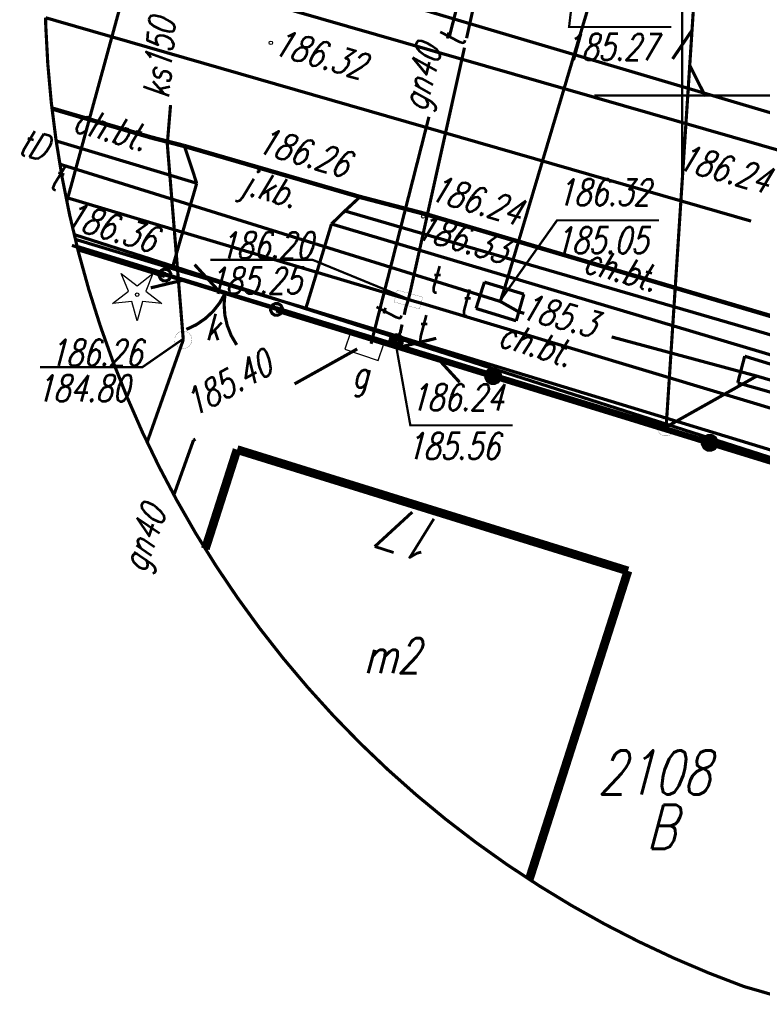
# Model space of a CAD drawing. Extents: x 6596775 to 6596917, y 5728477 to 5728675.
# Tile 2 of 7: x 6596781 to 6596802, y 5728574 to 5728602. Entities that reach past the tile are written whole.
import ezdxf
from ezdxf.enums import TextEntityAlignment as Align

# ---------------------------------------------------------------- set-up
doc = ezdxf.new("R2010")
doc.units = 0
doc.header["$MEASUREMENT"] = 0
doc.linetypes.add('2', pattern=[2, 1.5, -0.5])
doc.layers.get('0').update_dxf_attribs({"linetype": 'CONTINUOUS'})
for name, color, linetype in [('DZIALKI', 7, 'CONTINUOUS'), ('EADTD_T_0', 7, 'CONTINUOUS'), ('EGBB_E_T_0', 7, 'CONTINUOUS'), ('EGBB_L_1', 7, 'CONTINUOUS'), ('KONTURY', 7, 'CONTINUOUS'), ('NUMERY_DZIALEK', 7, 'CONTINUOUS'), ('NUMERY_UZYTKOW', 7, 'CONTINUOUS'), ('OTK_E_T_0', 7, 'CONTINUOUS'), ('OTK_E_T_1', 7, 'CONTINUOUS'), ('OTK_L_0', 7, 'CONTINUOUS'), ('OTK_L_1', 7, 'CONTINUOUS'), ('OTK_L_2', 7, 'CONTINUOUS'), ('OTO_L_0', 7, 'CONTINUOUS'), ('OTO_L_1', 7, 'CONTINUOUS'), ('OTR_T_0', 7, 'CONTINUOUS'), ('OTZ_T_1', 7, 'CONTINUOUS'), ('SUG_T_0', 7, 'CONTINUOUS'), ('SUGP_E_T_0', 7, 'CONTINUOUS'), ('SUGP_L_0', 7, 'CONTINUOUS'), ('SUGR_T_0', 7, 'CONTINUOUS'), ('SUKP_E_T_0', 7, 'CONTINUOUS'), ('SUKP_L_0', 7, 'CONTINUOUS'), ('SUKR_T_0', 7, 'CONTINUOUS'), ('SUP_E_T_1', 7, 'CONTINUOUS'), ('SUP_L_1', 7, 'CONTINUOUS'), ('SUP_T_2', 7, 'CONTINUOUS'), ('SUP_T_4', 7, 'CONTINUOUS'), ('SUT_E_T_2', 7, 'CONTINUOUS'), ('SUT_T_2', 7, 'CONTINUOUS'), ('SUTP_E_T_0', 7, 'CONTINUOUS'), ('SUTP_L_0', 7, 'CONTINUOUS'), ('SUTR_T_0', 7, 'CONTINUOUS'), ('SUWP_L_0', 7, 'CONTINUOUS'), ('UZYTKI', 7, 'CONTINUOUS')]:
    doc.layers.add(name, color=color, linetype=linetype)
doc.styles.add('STYL_ARIAL', font='simplex', dxfattribs={"width": 0.75, "oblique": 0.1})

# ---------------------------------------------------------------- blocks, each defined once
blk = doc.blocks.new('OTRS')
at = {"color": 0}
blk.add_circle((0, 0), 0.05, dxfattribs=at)
blk = doc.blocks.new('OTZG')
at = {"color": 0}
for p, q in [((-0.25, 0.1), (-0.45, 0.6)), ((-0.45, 0.6), (0, 0.25)), ((0, 0.25), (0.45, 0.6)), ((0.45, 0.6), (0.25, 0.1)), ((-0.7, -0.25), (-0.25, 0.1)), ((0.25, 0.1), (0.7, -0.25)), ((-0.15, -0.2), (-0.7, -0.25)), ((0, -0.75), (-0.15, -0.2)), ((0.15, -0.2), (0, -0.75)), ((0.7, -0.25), (0.15, -0.2))]:
    blk.add_line(p, q, dxfattribs=at)
blk.add_circle((0, 0), 0.05, dxfattribs=at)
blk = doc.blocks.new('3_SUPP')
at = {"color": 7, "const_width": 0.005}
blk.add_lwpolyline([(0, 0.25), (0.1017, 0.2284), (0.1858, 0.1673), (0.2378, 0.0773), (0.2486, -0.0261), (0.2165, -0.125), (0.1469, -0.2023), (0.052, -0.2445), (-0.052, -0.2445), (-0.1469, -0.2023), (-0.2165, -0.125), (-0.2486, -0.0261), (-0.2378, 0.0773), (-0.1858, 0.1673), (-0.1017, 0.2284), (0, 0.25)], dxfattribs=at)
blk = doc.blocks.new('3_SUPW')
at = {"color": 7, "const_width": 0.005}
blk.add_lwpolyline([(0, 0.25), (0.1017, 0.2284), (0.1858, 0.1673), (0.2378, 0.0773), (0.2486, -0.0261), (0.2165, -0.125), (0.1469, -0.2023), (0.052, -0.2445), (-0.052, -0.2445), (-0.1469, -0.2023), (-0.2165, -0.125), (-0.2486, -0.0261), (-0.2378, 0.0773), (-0.1858, 0.1673), (-0.1017, 0.2284), (0, 0.25)], dxfattribs=at)
blk = doc.blocks.new('3_SUPW_B')
at = {"color": 7, "const_width": 0.005}
for points in [[(-0.375, 0.175), (-0.375, -0.175)], [(0.375, 0.175), (-0.375, 0.175)], [(0.375, -0.175), (0.375, 0.175)], [(-0.375, -0.175), (0.375, -0.175)]]:
    blk.add_lwpolyline(points, dxfattribs=at)
blk = doc.blocks.new('SUGS')
at = {"color": 0}
blk.add_lwpolyline([(-0.5, -0.25), (0.5, -0.25), (0.5, 0.25), (-0.5, 0.25)], close=True, dxfattribs=at)
blk = doc.blocks.new('SUTU')
at = {"color": 0}
for radius in [0.2, 0.18, 0.16, 0.14, 0.12, 0.1, 0.08, 0.06, 0.04, 0.02]:
    blk.add_circle((0, 0), radius, dxfattribs=at)

msp = doc.modelspace()

# ---------------------------------------------------------------- linework, layer by layer
at = {"color": 7, "const_width": 0.065}
for points in [[(6596800, 5728597.5), (6596800, 5728602.5)], [(6596797.5, 5728600), (6596802.5, 5728600)]]:
    msp.add_lwpolyline(points, dxfattribs=at)
at = {"layer": 'DZIALKI', "color": 7, "const_width": 0.09}
msp.add_lwpolyline([(6596807.51, 5728588.09), (6596782.682, 5728596.037)], dxfattribs=at)
at = {"layer": 'EGBB_L_1', "color": 7, "const_width": 0.25}
for points in [[(6596786.416, 5728587.089), (6596787.32, 5728589.914)], [(6596787.32, 5728589.914), (6596798.456, 5728586.458)], [(6596798.456, 5728586.458), (6596795.645, 5728577.677)]]:
    msp.add_lwpolyline(points, dxfattribs=at)
at = {"layer": 'KONTURY', "color": 3, "linetype": '2', "const_width": 0.09}
msp.add_lwpolyline([(6596807.51, 5728588.09), (6596782.682, 5728596.037)], dxfattribs=at)
at = {"layer": 'NUMERY_DZIALEK', "color": 7, "linetype": '2', "const_width": 0.09}
msp.add_lwpolyline([(6596803.368, 5728574.161), (6596801.766, 5728574.62), (6596800.751, 5728575.01), (6596799.75, 5728575.437), (6596798.766, 5728575.9), (6596797.798, 5728576.397), (6596796.849, 5728576.929), (6596795.92, 5728577.495), (6596795.645, 5728577.677), (6596795.012, 5728578.094), (6596794.126, 5728578.725), (6596793.263, 5728579.387), (6596792.424, 5728580.08), (6596791.611, 5728580.803), (6596790.824, 5728581.554), (6596790.065, 5728582.333), (6596789.335, 5728583.139), (6596788.633, 5728583.971), (6596787.962, 5728584.827), (6596787.323, 5728585.707), (6596786.715, 5728586.609), (6596786.416, 5728587.089), (6596786.14, 5728587.532), (6596785.599, 5728588.476), (6596785.52, 5728588.625), (6596785.092, 5728589.438), (6596784.759, 5728590.129), (6596784.619, 5728590.418), (6596784.183, 5728591.415), (6596783.782, 5728592.426), (6596783.418, 5728593.451), (6596783.091, 5728594.489), (6596782.801, 5728595.537), (6596782.774, 5728595.653), (6596782.715, 5728595.901), (6596782.55, 5728596.596), (6596782.471, 5728596.987), (6596782.45, 5728597.095), (6596782.336, 5728597.662), (6596782.274, 5728598.042), (6596782.166, 5728598.705), (6596782.161, 5728598.736), (6596782.048, 5728599.628), (6596782.025, 5728599.815), (6596781.927, 5728600.899), (6596781.869, 5728601.985), (6596781.865, 5728602.214)], dxfattribs=at)
at = {"layer": 'OTK_L_0', "color": 7, "linetype": '2', "const_width": 0.09}
for points in [[(6596783.841, 5728599.104), (6596782.048, 5728599.628)], [(6596784.884, 5728598.8), (6596783.841, 5728599.104)], [(6596784.884, 5728598.8), (6596785.721, 5728598.585)], [(6596785.82, 5728598.56), (6596785.721, 5728598.585)], [(6596786.17, 5728597.5), (6596785.82, 5728598.56)], [(6596785.82, 5728598.56), (6596787.31, 5728598.13)], [(6596790.82, 5728597.11), (6596785.82, 5728598.56)], [(6596787.31, 5728598.13), (6596790.82, 5728597.11)], [(6596785.47, 5728595.07), (6596786.17, 5728597.5)], [(6596790.82, 5728597.11), (6596790.39, 5728596.71)], [(6596792.643, 5728596.634), (6596790.82, 5728597.11)], [(6596790.39, 5728596.71), (6596790.01, 5728596.34)], [(6596792.643, 5728596.634), (6596805.2, 5728592.928)], [(6596790.01, 5728596.34), (6596789.28, 5728593.94)], [(6596789.28, 5728593.94), (6596785.47, 5728595.07)]]:
    msp.add_lwpolyline(points, dxfattribs=at)
at = {"layer": 'OTK_L_1', "color": 7, "const_width": 0.125}
for points in [[(6596783.841, 5728599.104), (6596782.048, 5728599.628)], [(6596784.884, 5728598.8), (6596783.841, 5728599.104)], [(6596785.82, 5728598.56), (6596784.884, 5728598.8)], [(6596790.82, 5728597.11), (6596785.82, 5728598.56)], [(6596790.877, 5728597.095), (6596790.82, 5728597.11)], [(6596792.643, 5728596.634), (6596790.877, 5728597.095)], [(6596792.643, 5728596.634), (6596805.2, 5728592.928)]]:
    msp.add_lwpolyline(points, dxfattribs=at)
at = {"layer": 'OTK_L_2', "color": 7, "linetype": '2', "const_width": 0.09}
for points in [[(6596782.166, 5728598.705), (6596786.17, 5728597.5)], [(6596786.17, 5728597.5), (6596785.47, 5728595.07)], [(6596790.39, 5728596.71), (6596790.82, 5728597.11)], [(6596790.82, 5728597.11), (6596792.643, 5728596.634)], [(6596790.39, 5728596.71), (6596807.736, 5728591.664)], [(6596792.643, 5728596.634), (6596805.2, 5728592.928)], [(6596789.28, 5728593.94), (6596790.01, 5728596.34)], [(6596808.633, 5728590.791), (6596790.01, 5728596.34)], [(6596785.47, 5728595.07), (6596782.715, 5728595.901)], [(6596809.795, 5728587.686), (6596789.28, 5728593.94)]]:
    msp.add_lwpolyline(points, dxfattribs=at)
at = {"layer": 'OTO_L_0', "color": 7, "const_width": 0.175}
for points in [[(6596785.268, 5728594.885), (6596782.774, 5728595.653)], [(6596794.615, 5728592.007), (6596788.443, 5728593.907)], [(6596794.486, 5728591.895), (6596794.448, 5728591.974), (6596794.454, 5728592.062), (6596794.503, 5728592.135), (6596794.582, 5728592.174), (6596794.67, 5728592.167), (6596794.743, 5728592.118), (6596794.782, 5728592.039), (6596794.776, 5728591.951), (6596794.726, 5728591.878), (6596794.647, 5728591.84), (6596794.559, 5728591.846), (6596794.486, 5728591.895)], [(6596800.786, 5728590.106), (6596794.615, 5728592.007)], [(6596800.658, 5728589.995), (6596800.619, 5728590.074), (6596800.626, 5728590.162), (6596800.675, 5728590.235), (6596800.754, 5728590.273), (6596800.842, 5728590.267), (6596800.915, 5728590.218), (6596800.953, 5728590.139), (6596800.947, 5728590.051), (6596800.898, 5728589.978), (6596800.819, 5728589.94), (6596800.731, 5728589.946), (6596800.658, 5728589.995)], [(6596807.954, 5728587.899), (6596800.786, 5728590.106)]]:
    msp.add_lwpolyline(points, dxfattribs=at)
at = {"layer": 'OTO_L_1', "color": 7, "const_width": 0.09}
for points in [[(6596785.14, 5728594.773), (6596785.101, 5728594.852), (6596785.107, 5728594.94), (6596785.157, 5728595.013), (6596785.236, 5728595.052), (6596785.323, 5728595.045), (6596785.396, 5728594.996), (6596785.435, 5728594.917), (6596785.429, 5728594.829), (6596785.379, 5728594.756), (6596785.3, 5728594.718), (6596785.213, 5728594.724), (6596785.14, 5728594.773)], [(6596786.258, 5728594.58), (6596785.268, 5728594.885)], [(6596787.692, 5728594.138), (6596786.258, 5728594.58)], [(6596786.975, 5728594.359), (6596786.824, 5728594.091), (6596786.634, 5728593.85), (6596786.408, 5728593.641), (6596786.154, 5728593.469), (6596785.876, 5728593.337)], [(6596787.309, 5728592.896), (6596787.153, 5728593.161), (6596787.04, 5728593.446), (6596786.971, 5728593.746), (6596786.95, 5728594.053), (6596786.975, 5728594.359)], [(6596788.443, 5728593.907), (6596787.453, 5728594.212)], [(6596788.315, 5728593.796), (6596788.276, 5728593.875), (6596788.283, 5728593.962), (6596788.332, 5728594.035), (6596788.411, 5728594.074), (6596788.499, 5728594.068), (6596788.572, 5728594.019), (6596788.61, 5728593.939), (6596788.604, 5728593.852), (6596788.555, 5728593.779), (6596788.476, 5728593.74), (6596788.388, 5728593.746), (6596788.315, 5728593.796)]]:
    msp.add_lwpolyline(points, dxfattribs=at)
at = {"layer": 'SUGP_L_0', "color": 56, "const_width": 0.09}
for points in [[(6596794.135, 5728604.684), (6596793.369, 5728601.68)], [(6596792.786, 5728599.391), (6596791.137, 5728592.927)], [(6596788.957, 5728591.785), (6596790.743, 5728592.78)], [(6596786.078, 5728590.182), (6596786.134, 5728590.213)], [(6596785.52, 5728588.625), (6596786.078, 5728590.182)]]:
    msp.add_lwpolyline(points, dxfattribs=at)
at = {"layer": 'SUGR_T_0', "color": 56, "const_width": 0.065}
msp.add_lwpolyline([(6596797.004, 5728603.855), (6596796.778, 5728601.949), (6596799.689, 5728601.949)], dxfattribs=at)
at = {"layer": 'SUKP_L_0', "color": 34, "const_width": 0.09}
for points in [[(6596807.707, 5728597.97), (6596785.817, 5728604.454)], [(6596801.965, 5728596.421), (6596781.865, 5728602.214)], [(6596785.332, 5728598.618), (6596785.424, 5728599.726)], [(6596785.787, 5728593.042), (6596785.332, 5728598.618)], [(6596784.759, 5728590.129), (6596785.787, 5728593.042)]]:
    msp.add_lwpolyline(points, dxfattribs=at)
at = {"layer": 'SUKR_T_0', "color": 34, "const_width": 0.065}
msp.add_lwpolyline([(6596785.785, 5728593.067), (6596784.617, 5728592.258), (6596781.707, 5728592.258)], dxfattribs=at)
at = {"layer": 'SUP_L_1', "color": 7, "const_width": 0.09}
for points in [[(6596794.127, 5728593.934), (6596794.366, 5728594.684)], [(6596794.366, 5728594.684), (6596794.941, 5728594.509)], [(6596794.941, 5728594.509), (6596795.491, 5728594.341)], [(6596795.491, 5728594.341), (6596795.346, 5728593.836)], [(6596795.273, 5728593.581), (6596794.127, 5728593.934)], [(6596795.346, 5728593.836), (6596795.273, 5728593.581)], [(6596801.583, 5728591.815), (6596801.782, 5728592.574)], [(6596801.782, 5728592.574), (6596802.928, 5728592.222)], [(6596802.688, 5728591.501), (6596801.583, 5728591.815)]]:
    msp.add_lwpolyline(points, dxfattribs=at)
at = {"layer": 'SUTP_L_0', "color": 30, "const_width": 0.09}
for points in [[(6596794.941, 5728594.509), (6596801.435, 5728616.296)], [(6596793.858, 5728601.631), (6596796.838, 5728615.052)], [(6596799.998, 5728597.515), (6596800.46, 5728604.6)], [(6596800.281, 5728601.856), (6596799.727, 5728601.04)], [(6596792.257, 5728594.423), (6596793.798, 5728601.361)], [(6596800.216, 5728600.858), (6596800.66, 5728599.977)], [(6596782.274, 5728598.042), (6596794.82, 5728594.133)], [(6596799.544, 5728590.558), (6596799.998, 5728597.515)], [(6596791.734, 5728594.325), (6596782.45, 5728597.095)], [(6596782.614, 5728595.729), (6596789.405, 5728593.655)], [(6596786.775, 5728594.458), (6596786.108, 5728595.184)], [(6596785.818, 5728594.75), (6596784.859, 5728594.52)], [(6596792.2, 5728594.188), (6596792.257, 5728594.423)], [(6596794.82, 5728594.133), (6596794.941, 5728594.509)], [(6596792.2, 5728594.188), (6596791.734, 5728594.325)], [(6596792.2, 5728594.188), (6596792.124, 5728593.948)], [(6596792.669, 5728594.053), (6596792.2, 5728594.188)], [(6596794.82, 5728594.133), (6596795.346, 5728593.836)], [(6596792.124, 5728593.948), (6596792.082, 5728593.754)], [(6596807.462, 5728589.61), (6596792.669, 5728594.053)], [(6596789.405, 5728593.655), (6596796.195, 5728591.581)], [(6596795.346, 5728593.836), (6596795.502, 5728593.794)], [(6596792.02, 5728593.475), (6596791.969, 5728593.241)], [(6596791.969, 5728593.241), (6596791.854, 5728593.017)], [(6596792.035, 5728592.852), (6596792.994, 5728593.082)], [(6596797.991, 5728593.123), (6596802.126, 5728592.008)], [(6596792.991, 5728592.56), (6596793.658, 5728591.833)], [(6596799.544, 5728590.558), (6596802.126, 5728592.008)], [(6596802.126, 5728592.008), (6596813.332, 5728588.718)], [(6596796.195, 5728591.581), (6596799.544, 5728590.558)]]:
    msp.add_lwpolyline(points, dxfattribs=at)
at = {"layer": 'SUTR_T_0', "color": 30, "const_width": 0.065}
for points in [[(6596794.793, 5728594.126), (6596796.435, 5728596.443), (6596799.345, 5728596.443)], [(6596792.203, 5728594.198), (6596789.471, 5728595.318), (6596786.56, 5728595.318)], [(6596791.829, 5728592.991), (6596792.256, 5728590.605), (6596795.167, 5728590.605)]]:
    msp.add_lwpolyline(points, dxfattribs=at)
at = {"layer": 'SUWP_L_0', "color": 5, "const_width": 0.09}
for points in [[(6596784.319, 5728603.735), (6596782.471, 5728596.987)], [(6596784.319, 5728603.735), (6596805.363, 5728597.688)]]:
    msp.add_lwpolyline(points, dxfattribs=at)
at = {"layer": 'UZYTKI', "color": 3, "linetype": '2', "const_width": 0.09}
msp.add_lwpolyline([(6596807.51, 5728588.09), (6596782.682, 5728596.037)], dxfattribs=at)

# ---------------------------------------------------------------- block references
at = {"layer": 'OTR_T_0', "color": 7}
for p in [(6596788.28, 5728601.5), (6596787.31, 5728598.13), (6596792.626, 5728596.553), (6596792.643, 5728596.634), (6596785.381, 5728595.087)]:
    msp.add_blockref('OTRS', p, dxfattribs=at)
at = {"layer": 'OTZ_T_1', "color": 3}
msp.add_blockref('OTZG', (6596784.472, 5728594.328), dxfattribs=at)
at = {"layer": 'SUG_T_0', "color": 56, "rotation": 341.0989599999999}
msp.add_blockref('SUGS', (6596790.945, 5728592.85), dxfattribs=at)
at = {"layer": 'SUP_T_2', "color": 7}
msp.add_blockref('3_SUPP', (6596799.535, 5728590.548), dxfattribs=at)
at = {"layer": 'SUP_T_4', "color": 7}
for name, p, rotation in [('3_SUPW_B', (6596792.2, 5728594.188), 344.6971399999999), ('3_SUPW', (6596785.787, 5728593.042), 272.40705)]:
    msp.add_blockref(name, p, dxfattribs=dict(at, rotation=rotation))
at = {"layer": 'SUT_T_2', "color": 30}
msp.add_blockref('SUTU', (6596791.854, 5728593.017), dxfattribs=at)

# ---------------------------------------------------------------- texts
at = {"layer": 'EADTD_T_0', "color": 7, "style": 'STYL_ARIAL', "oblique": 15, "width": 0.75}
msp.add_text('17', height=1.25, rotation=162.8544, dxfattribs=at).set_placement((6596792.581, 5728588.047), align=Align.CENTER)
at = {"layer": 'EGBB_E_T_0', "color": 7, "style": 'STYL_ARIAL', "oblique": 15, "width": 0.75}
msp.add_text('m2', height=1, dxfattribs=at).set_placement((6596790.923, 5728583.543))
at = {"layer": 'NUMERY_DZIALEK', "color": 7, "style": 'STYL_ARIAL', "oblique": 15, "width": 0.75}
msp.add_text('2108', height=1.25, dxfattribs=at).set_placement((6596797.592, 5728580.095))
at = {"layer": 'NUMERY_UZYTKOW', "color": 3, "style": 'STYL_ARIAL', "oblique": 15, "width": 0.75}
msp.add_text('B', height=1.25, dxfattribs=at).set_placement((6596798.976, 5728578.542))
at = {"layer": 'OTK_E_T_0', "color": 7, "style": 'STYL_ARIAL', "oblique": 15, "width": 0.75}
msp.add_text('j.kb.', height=0.75, rotation=343.8278, dxfattribs=at).set_placement((6596788.154, 5728597.003), align=Align.CENTER)
at = {"layer": 'OTK_E_T_1', "color": 7, "style": 'STYL_ARIAL', "oblique": 15, "width": 0.75}
for rotation, p in [(344.306, (6596783.618, 5728598.698)), (344.306, (6596798.156, 5728594.694)), (343.0471, (6596795.726, 5728592.568))]:
    msp.add_text('ch.bt.', height=0.75, rotation=rotation, dxfattribs=at).set_placement(p, align=Align.CENTER)
at = {"layer": 'OTR_T_0', "color": 7, "style": 'STYL_ARIAL', "oblique": 15, "width": 0.75}
for s, rotation, p in [('186.32', 343.8278, (6596788.306, 5728601.188)), ('186.26', 343.8278, (6596787.851, 5728598.392)), ('186.24', 344.4239, (6596799.833, 5728597.913)), ('186.24', 343.5596, (6596792.762, 5728597.038)), ('186.36', 343.2106, (6596782.364, 5728596.277)), ('186.33', 343.5596, (6596792.374, 5728595.941))]:
    msp.add_text(s, height=0.75, rotation=rotation, dxfattribs=at).set_placement(p)
at = {"layer": 'SUG_T_0', "color": 56, "style": 'STYL_ARIAL', "oblique": 15, "width": 0.75}
msp.add_text('g', height=0.75, dxfattribs=at).set_placement((6596790.6, 5728591.679))
at = {"layer": 'SUGP_E_T_0', "color": 56, "style": 'STYL_ARIAL', "oblique": 15, "width": 0.75}
for rotation, p in [(75.6924, (6596792.927, 5728600.421)), (70.3043, (6596785.008, 5728587.257))]:
    msp.add_text('gn40', height=0.75, rotation=rotation, dxfattribs=at).set_placement(p, align=Align.CENTER)
at = {"layer": 'SUGR_T_0', "color": 56, "style": 'STYL_ARIAL', "oblique": 15, "width": 0.75}
msp.add_text('185.27', height=0.75, dxfattribs=at).set_placement((6596796.644, 5728601.001))
msp.add_text('185.40', height=0.75, rotation=29.1189, dxfattribs=at).set_placement((6596788.4, 5728592.127), align=Align.RIGHT)
at = {"layer": 'SUKP_E_T_0', "color": 34, "style": 'STYL_ARIAL', "oblique": 15, "width": 0.75}
msp.add_text('ks150', height=0.75, rotation=85.2483, dxfattribs=at).set_placement((6596785.468, 5728601.028), align=Align.CENTER)
at = {"layer": 'SUKR_T_0', "color": 34, "style": 'STYL_ARIAL', "oblique": 15, "width": 0.75}
msp.add_text('186.26', height=0.75, dxfattribs=at).set_placement((6596784.617, 5728592.3), align=Align.RIGHT)
msp.add_text('184.80', height=0.75, dxfattribs=at).set_placement((6596781.598, 5728591.287))
at = {"layer": 'SUP_E_T_1', "color": 30, "style": 'STYL_ARIAL', "oblique": 15, "width": 0.75}
msp.add_text('t', height=0.75, dxfattribs=at).set_placement((6596792.761, 5728594.389))
at = {"layer": 'SUP_E_T_1', "color": 7, "style": 'STYL_ARIAL', "oblique": 15, "width": 0.75}
msp.add_text('k', height=0.75, dxfattribs=at).set_placement((6596786.406, 5728593.027))
at = {"layer": 'SUT_E_T_2', "color": 30, "style": 'STYL_ARIAL', "oblique": 15, "width": 0.75}
msp.add_text('t', height=0.75, dxfattribs=at).set_placement((6596793.623, 5728593.727))
at = {"layer": 'SUT_T_2', "color": 30, "style": 'STYL_ARIAL', "oblique": 15, "width": 0.75}
msp.add_text('t', height=0.75, dxfattribs=at).set_placement((6596792.386, 5728592.992))
at = {"layer": 'SUTP_E_T_0', "color": 30, "style": 'STYL_ARIAL', "oblique": 15, "width": 0.75}
for s, rotation, p in [('t', 77.48, (6596793.796, 5728601.479)), ('tD', 343.6861, (6596781.422, 5728598.24)), ('t', 343.2826, (6596782.054, 5728597.334)), ('t', 77.5643, (6596791.988, 5728593.641))]:
    msp.add_text(s, height=0.75, rotation=rotation, dxfattribs=at).set_placement(p, align=Align.CENTER)
at = {"layer": 'SUTR_T_0', "color": 30, "style": 'STYL_ARIAL', "oblique": 15, "width": 0.75}
for s, p in [('186.32', (6596796.435, 5728596.865)), ('185.05', (6596796.373, 5728595.499)), ('185.25', (6596786.503, 5728594.35)), ('186.24', (6596792.256, 5728591.027)), ('185.56', (6596792.146, 5728589.638))]:
    msp.add_text(s, height=0.75, dxfattribs=at).set_placement(p)
msp.add_text('186.20', height=0.75, dxfattribs=at).set_placement((6596789.471, 5728595.36), align=Align.RIGHT)
msp.add_text('185.3', height=0.75, rotation=344.9066, dxfattribs=at).set_placement((6596795.36, 5728593.663))

doc.saveas('drawing.dxf')
